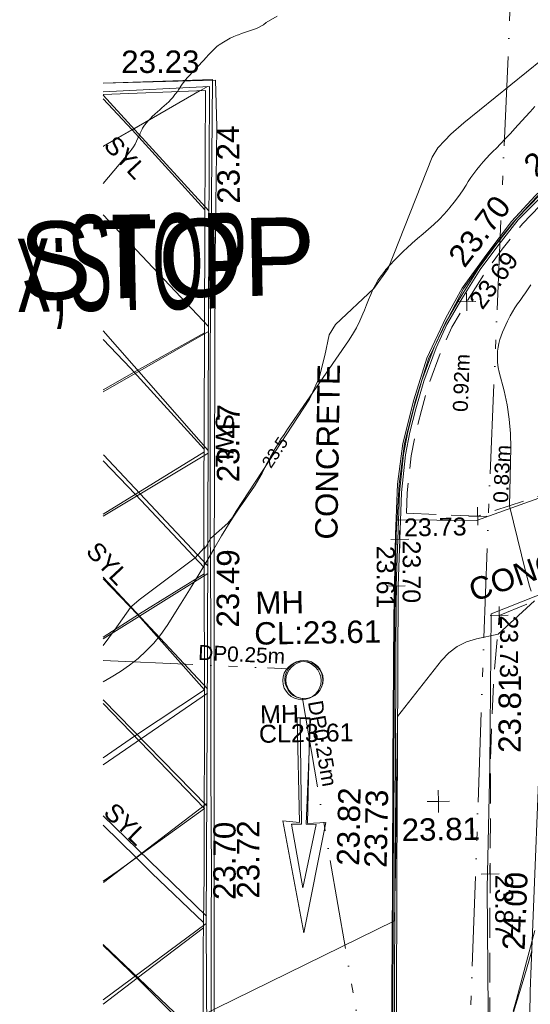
# Model space of a CAD drawing. Header units: millimetres. Extents: x -287732 to 520720, y -88450 to 287754.
# Tile 121 of 256: x -283043 to -274493, y 154196 to 170693. Entities that reach past the tile are written whole.
import ezdxf

# ---------------------------------------------------------------- set-up
doc = ezdxf.new("R2010")
doc.units = ezdxf.units.MM
for name, pattern in [('IMPORT-DASHED _2_', [750, 500, -250]), ('IMPORT-UG_EIR_QLB2 _2_', [2750, 1500, -300, 0, -300, 150, -300, 0, -200]), ('IMPORT-UG_ELEC_LV_QLB2 _2_', [2700, 1500, -300, 0, -250, 150, -300, 0, -200]), ('IMPORT-UG_ELEC_STREET LIGHTING_QLB2 _2_', [2700, 1500, -300, 0, -250, 150, -300, 0, -200])]:
    doc.linetypes.add(name, pattern=pattern)
for name, color, linetype, lineweight, true_color in [('00_TOPO_FOOTPATH', 7, 'Continuous', 9, 0xa50000), ('00_TOPO_KERB_BOTTOM', 1, 'Continuous', 9, 0xff0000), ('00_TOPO_KERB_TOP', 7, 'Continuous', 9, 0xa500a5), ('00_TOPO_LEVEL_SPOT', 7, 'Continuous', 9, 0x666666), ('00_TOPO_ROAD_MARKING_ARROWS', 7, 'Continuous', 9, 0x999999), ('00_TOPO_ROAD_MARKING_WHITE_CONTINUOUS', 7, 'Continuous', 9, 0x999999), ('00_TOPO_ROAD_MARKING_YELLOW_CONTINUOUS', 40, 'Continuous', 9, 0xffbf00), ('00_TOPO_ROAD_MARKING_YELLOW_DASH', 40, 'Continuous', 9, 0xffbf00), ('00_TOPO_SERV_MH', 7, 'Continuous', 9, 0x666666), ('00_UAV_SLOPE_BOTTOM', 30, 'Continuous', 9, 0xff7f00), ('01_DTM_CONTOUR_MNR', 7, 'Continuous', 9, 0xa5a552), ('01_DTM_CONTOUR_MNR_LABELS', 7, 'Continuous', 9, 0xa5a552), ('12333-PUM-2D-U-0001-C01 - Rev2_REVIT IMPORT_dwg', 7, 'Continuous', 9, 0x767676), ('CONTOURS_INDEX', 4, 'Continuous', 9, 0x00ffff), ('CONTOURS_MINOR', 7, 'Continuous', 9, 0x00a5a5), ('KERB_BOTTOM', 7, 'Continuous', 9, 0x0000a5), ('KERB_BOTTOM_LVL', 7, 'Continuous', 9, 0x0000a5), ('KERB_TOP', 2, 'Continuous', 9, 0xffff00), ('KERB_TOP_LVL', 2, 'Continuous', 9, 0xffff00), ('MANHOLES', 7, 'Continuous', 9, 0xa50000), ('MANHOLES_LVL', 7, 'Continuous', 9, 0xa50000), ('MANHOLES_TXT', 7, 'Continuous', 9, 0xa50000), ('MARKINGS_WHITE_LINE', 7, 'Continuous', 9, 0xc0c0c0), ('MARKINGS_WHITE_LINE_TXT', 7, 'Continuous', 9, 0xc0c0c0), ('MARKINGS_YELLOW_LINE', 7, 'Continuous', 9, 0xc0c0c0), ('MARKINGS_YELLOW_LINE_TXT', 7, 'Continuous', 9, 0xc0c0c0), ('PUM-EIRCOMM-MH', 6, 'Continuous', 9, 0xff00ff), ('PUM-EIRCOMM-NOTES', 6, 'Continuous', 9, 0xff00ff), ('PUM-EIRCOMM-QLB2', 6, 'IMPORT-UG_EIR_QLB2 _2_', 9, 0xff00ff), ('PUM-ELECTRIC-LV-QLB2', 1, 'IMPORT-UG_ELEC_LV_QLB2 _2_', 9, 0xff0000), ('ROAD_MARKINGS', 7, 'Continuous', 9, 0xc0c0c0)]:
    doc.layers.add(name, color=color, linetype=linetype, lineweight=lineweight, true_color=true_color)
for name, color, linetype, lineweight in [('00_TOPO_ROAD_TEXT', 7, 'Continuous', 9), ('00_TOPO_SURVEY_TEXT', 7, 'Continuous', 9), ('CHANGE_OF_SURFACE', 7, 'IMPORT-DASHED _2_', 9), ('CHANGE_OF_SURFACE_LVL', 7, 'Continuous', 9)]:
    doc.layers.add(name, color=color, linetype=linetype, lineweight=lineweight)
doc.styles.add('Arial_1', font='arial.ttf', dxfattribs={"height": 250})
doc.styles.add('Arial_3', font='arial.ttf', dxfattribs={"height": 300})
doc.styles.add('Arial_6', font='arial.ttf', dxfattribs={"height": 1306.985731})
doc.styles.add('Swis721 Lt BT_1', font='swissl.ttf', dxfattribs={"height": 200})
doc.styles.add('Swis721 Lt BT_2', font='swissl.ttf', dxfattribs={"height": 375})
doc.styles.add('Swis721 Lt BT_33', font='swissl.ttf', dxfattribs={"width": 0.493336, "height": 1600})

# ---------------------------------------------------------------- blocks, each defined once
blk = doc.blocks.new('12333-PUM-2D-U-0001-C01 - Rev2_REVIT IMPORT_dwg_MM-2077200-Site Location Plan Proposed')
at = {"layer": '00_TOPO_LEVEL_SPOT', "color": 254, "true_color": 0xcccccc, "flags": 128}
for points in [[(500, 0), (0, 0), (0, 500)], [(0, -500), (0, 0), (-500, 0)]]:
    blk.add_lwpolyline(points, dxfattribs=at)
blk = doc.blocks.new('12333-PUM-2D-U-0001-C01 - Rev2_REVIT IMPORT_dwg_MGS62954_T2_Galway_ITM_3d_Rev1-2077680-Site Location Plan Proposed')
at = {"layer": '00_TOPO_FOOTPATH', "color": 254, "true_color": 0xcccccc, "flags": 128}
for points in [[(533628112, 725722539), (533629439, 725722507), (533632338, 725723490), (533634877, 725724351), (533638992, 725725854), (533642143, 725726992)], [(533629511, 725716342), (533629591, 725718393), (533629658, 725720940), (533632402, 725721970), (533635706, 725723226), (533638621, 725724277), (533641916, 725725416)], [(533629511, 725716342), (533629482, 725712908), (533629351, 725708234), (533629278, 725703468), (533629145, 725697500), (533629074, 725694056), (533629083, 725693167), (533629005, 725692634), (533628938, 725692161), (533628738, 725691744), (533627073, 725688517)]]:
    blk.add_lwpolyline(points, dxfattribs=at)
at = {"layer": '00_TOPO_KERB_BOTTOM', "color": 254, "true_color": 0xcccccc, "flags": 128}
for points in [[(533627927, 725716452), (533627970, 725718478), (533628030, 725720905), (533628079, 725722295), (533628131, 725723138), (533628230, 725723819), (533628424, 725724544), (533628657, 725725237), (533628986, 725725909), (533629268, 725726403), (533629691, 725726964), (533630116, 725727502), (533630516, 725727927), (533631346, 725728677), (533632128, 725729249), (533632783, 725729626), (533633670, 725730029), (533634470, 725730311), (533635317, 725730507), (533635986, 725730617), (533636568, 725730693), (533637085, 725730757), (533637516, 725730754)], [(533627927, 725716452), (533627863, 725713736), (533627836, 725711552), (533627689, 725704069), (533627608, 725700368), (533627546, 725696921), (533627490, 725694331), (533627475, 725693365), (533627440, 725692962), (533627421, 725692723), (533627280, 725692301), (533626916, 725691417), (533626222, 725690125)]]:
    blk.add_lwpolyline(points, dxfattribs=at)
at = {"layer": '00_TOPO_KERB_TOP', "color": 254, "true_color": 0xcccccc, "flags": 128}
for points in [[(533627940, 725716451), (533627984, 725718478), (533628044, 725720905), (533628093, 725722294), (533628158, 725723136), (533628258, 725723814), (533628453, 725724535), (533628682, 725725229), (533629022, 725725890), (533629292, 725726389), (533629701, 725726955), (533630134, 725727484), (533630538, 725727904), (533631389, 725728672), (533632148, 725729221), (533632797, 725729601), (533633675, 725730017), (533634477, 725730287), (533635323, 725730481), (533635990, 725730592), (533636574, 725730659), (533637089, 725730729), (533637522, 725730721)], [(533627940, 725716451), (533627884, 725713736), (533627857, 725711552), (533627710, 725704068), (533627629, 725700368), (533627568, 725696921), (533627512, 725694331), (533627496, 725693364), (533627462, 725692961), (533627442, 725692718), (533627300, 725692293), (533626935, 725691408), (533626241, 725690115)]]:
    blk.add_lwpolyline(points, dxfattribs=at)
at = {"layer": '00_TOPO_ROAD_MARKING_ARROWS', "color": 254, "true_color": 0xcccccc, "flags": 128}
blk.add_lwpolyline([(533626380, 725719250), (533626590, 725719250), (533626520, 725717480), (533626830, 725717490), (533626430, 725715650), (533626110, 725717530), (533626390, 725717500)], close=True, dxfattribs=at)
at = {"layer": '00_TOPO_ROAD_MARKING_WHITE_CONTINUOUS', "color": 254, "true_color": 0xcccccc, "flags": 128}
for points in [[(533623320, 725729939), (533625150, 725729970), (533625030, 725725400), (533624980, 725722560), (533624960, 725720850), (533624920, 725718400), (533624900, 725716640)], [(533624900, 725716640), (533624880, 725715900), (533624850, 725714010), (533624820, 725712290), (533624800, 725710540), (533624750, 725708690), (533624730, 725706650), (533624700, 725704870), (533624650, 725703050), (533624610, 725701890), (533624540, 725700730), (533624440, 725699450), (533624300, 725698320), (533624130, 725697280), (533623890, 725696210), (533623650, 725695130), (533623360, 725694100), (533623010, 725692890), (533622654, 725691798)]]:
    blk.add_lwpolyline(points, dxfattribs=at)
at = {"layer": '00_TOPO_ROAD_MARKING_YELLOW_CONTINUOUS', "color": 254, "true_color": 0xcccccc}
for p, q in [((533623340, 725716740), (533623087, 725716570)), ((533623900, 725716690), (533624750, 725715850))]:
    blk.add_line(p, q, dxfattribs=at)
at = {"layer": '00_TOPO_ROAD_MARKING_YELLOW_CONTINUOUS', "color": 254, "true_color": 0xcccccc, "flags": 128}
for points in [[(533623317, 725729751), (533625030, 725729790), (533624980, 725727620), (533624940, 725725660), (533624880, 725722900), (533624840, 725719990), (533624780, 725716650)], [(533622662, 725692264), (533623000, 725693310), (533623370, 725694520), (533623690, 725695730), (533623880, 725696630), (533624100, 725697740), (533624250, 725698640), (533624330, 725699620), (533624440, 725700840), (533624520, 725701970), (533624530, 725703160), (533624600, 725704740), (533624600, 725706750), (533624600, 725708550), (533624660, 725710240), (533624670, 725711440), (533624720, 725712880), (533624720, 725714350), (533624740, 725715480), (533624748, 725715760), (533624750, 725715850), (533624780, 725716650)], [(533624748, 725715760), (533623625, 725714935), (533623051, 725714513)], [(533623068, 725715492), (533623640, 725714920), (533624720, 725713800)]]:
    blk.add_lwpolyline(points, dxfattribs=at)
at = {"layer": '00_TOPO_ROAD_MARKING_YELLOW_DASH', "color": 254, "true_color": 0xcccccc}
blk.add_line((533623194, 725722718), (533624898, 725723730), dxfattribs=at)
at = {"layer": '00_TOPO_ROAD_MARKING_YELLOW_DASH', "color": 254, "true_color": 0xcccccc, "flags": 128}
for points in [[(533623301, 725728877), (533623790, 725729150), (533624940, 725729788)], [(533623315, 725729677), (533623790, 725729150), (533624984, 725727790)], [(533623230, 725724801), (533623751, 725725091), (533624941, 725725730)], [(533624899, 725723780), (533623690, 725725160), (533623245, 725725649)], [(533624865, 725721800), (533623739, 725723042), (533623210, 725723613)], [(533623158, 725720658), (533623770, 725721040), (533624863, 725721690)], [(533623175, 725721637), (533623744, 725721024), (533624836, 725719750)], [(533623123, 725718639), (533623654, 725718994), (533624836, 725719750)], [(533623340, 725716740), (533624800, 725717760), (533623139, 725719550)], [(533623103, 725717511), (533623647, 725716954), (533623900, 725716690)]]:
    blk.add_lwpolyline(points, dxfattribs=at)
at = {"layer": '00_TOPO_SERV_MH', "color": 254, "true_color": 0xcccccc}
blk.add_circle((533626471, 725719875), 321, dxfattribs=at)
at = {"layer": '00_UAV_SLOPE_BOTTOM', "color": 254, "true_color": 0xcccccc, "flags": 128}
blk.add_lwpolyline([(533629975, 725705044), (533630064, 725710038), (533630075, 725710659), (533630202, 725714603), (533630226, 725715030), (533630473, 725719372), (533630665, 725719983), (533630668, 725719990), (533630927, 725720540), (533631284, 725720986), (533631693, 725721413), (533632097, 725721644), (533633918, 725722546)], dxfattribs=at)
at = {"layer": '01_DTM_CONTOUR_MNR', "color": 254, "true_color": 0xcccccc, "flags": 128}
for points in [[(533623156, 725720518), (533623348, 725720775), (533623620, 725721150), (533623645, 725721171), (533623767, 725721273), (533624720, 725721960), (533624866, 725722120), (533624869, 725722235), (533624870, 725722110), (533624909, 725722150), (533624980, 725722280), (533625277, 725722534), (533625357, 725722629), (533625418, 725722730), (533626084, 725723708), (533626681, 725724585), (533626847, 725724939), (533626947, 725725315), (533627027, 725725657), (533627135, 725725828), (533627787, 725726423), (533628035, 725726751), (533628805, 725728606), (533628903, 725728761), (533629019, 725728878), (533629121, 725728985), (533629345, 725729170), (533630940, 725730417)], [(533629480, 725712910), (533630105, 725714840), (533630240, 725715280)]]:
    blk.add_lwpolyline(points, dxfattribs=at)
at = {"xscale": 0.375, "yscale": 0.375, "zscale": 0.375}
blk.add_blockref('12333-PUM-2D-U-0001-C01 - Rev2_REVIT IMPORT_dwg_MM-2077200-Site Location Plan Proposed', (533628720, 725717810), dxfattribs=at)
at = {"layer": '00_TOPO_FOOTPATH', "color": 251, "true_color": 0x666666, "insert": (533629739, 725718607), "char_height": 375, "width": 1495.9, "attachment_point": 1, "rotation": 88.8484, "line_spacing_factor": 1.005062, "style": 'Swis721 Lt BT_2'}
blk.add_mtext('23.81', dxfattribs=at)
at = {"layer": '00_TOPO_KERB_BOTTOM', "color": 251, "true_color": 0x666666, "char_height": 375, "width": 1495.9, "attachment_point": 1, "line_spacing_factor": 1.005062, "style": 'Swis721 Lt BT_2'}
for s, insert, rotation in [('23.56', (533630297, 725728513), 39.5479), ('23.73', (533627459, 725716724), 87.8108)]:
    blk.add_mtext(s, dxfattribs=dict(at, insert=insert, rotation=rotation))
at = {"layer": '00_TOPO_KERB_TOP', "color": 251, "true_color": 0x666666, "char_height": 375, "width": 1495.9, "attachment_point": 1, "line_spacing_factor": 1.005062, "style": 'Swis721 Lt BT_2'}
for s, insert, rotation in [('23.70', (533629019, 725726958), 51.4758), ('23.82', (533626999, 725716767), 87.8108)]:
    blk.add_mtext(s, dxfattribs=dict(at, insert=insert, rotation=rotation))
at = {"layer": '00_TOPO_LEVEL_SPOT', "insert": (533628097, 725717531), "char_height": 375, "width": 1495.9, "attachment_point": 1, "line_spacing_factor": 1.005062, "style": 'Swis721 Lt BT_2'}
blk.add_mtext('23.81', dxfattribs=at)
at = {"layer": '00_TOPO_ROAD_MARKING_WHITE_CONTINUOUS', "color": 251, "true_color": 0x666666, "char_height": 375, "width": 1495.9, "attachment_point": 1, "line_spacing_factor": 1.005062, "style": 'Swis721 Lt BT_2'}
for s, insert, rotation in [('23.23', (533623629, 725730481), 359.0978), ('23.49', (533625056, 725720789), 88.6669), ('23.72', (533625320, 725716241), 89.0042)]:
    blk.add_mtext(s, dxfattribs=dict(at, insert=insert, rotation=rotation))
at = {"layer": '00_TOPO_ROAD_MARKING_YELLOW_CONTINUOUS', "color": 251, "true_color": 0x666666, "char_height": 375, "width": 1495.9, "attachment_point": 1, "line_spacing_factor": 1.005062, "style": 'Swis721 Lt BT_2'}
for s, insert, rotation in [('23.24', (533625197, 725727884), 89.6815), ('23.47', (533625104, 725723223), 88.6669), ('23.70', (533624921, 725716225), 89.0042)]:
    blk.add_mtext(s, dxfattribs=dict(at, insert=insert, rotation=rotation))
at = {"layer": '00_TOPO_ROAD_TEXT', "color": 251, "true_color": 0x666666, "insert": (533621819, 725727731), "char_height": 1600, "width": 4254.2, "attachment_point": 1, "rotation": 0.058, "line_spacing_factor": 1.005062, "style": 'Swis721 Lt BT_33'}
blk.add_mtext('x;STOP', dxfattribs=at)
at = {"layer": '00_TOPO_SERV_MH', "char_height": 375, "attachment_point": 1, "line_spacing_factor": 1.005062, "style": 'Swis721 Lt BT_2'}
for s, insert, width in [('MH', (533625714, 725721378), 949.78), ('CL:23.61', (533625686, 725720864), 2440.93)]:
    blk.add_mtext(s, dxfattribs=dict(at, insert=insert, width=width))
at = {"layer": '00_TOPO_SURVEY_TEXT', "color": 251, "true_color": 0x666666, "char_height": 375, "width": 3286.24, "attachment_point": 1, "line_spacing_factor": 1.005062, "style": 'Swis721 Lt BT_2'}
for insert, rotation in [((533626731, 725722236), 88.163), ((533629254, 725721497), 18.3583)]:
    blk.add_mtext('CONCRETE', dxfattribs=dict(at, insert=insert, rotation=rotation))
at = {"layer": '00_UAV_SLOPE_BOTTOM', "color": 251, "true_color": 0x666666, "insert": (533629746, 725715308), "char_height": 375, "width": 1495.9, "attachment_point": 1, "rotation": 86.7476, "line_spacing_factor": 1.005062, "style": 'Swis721 Lt BT_2'}
blk.add_mtext('24.00', dxfattribs=at)
at = {"layer": '01_DTM_CONTOUR_MNR_LABELS', "color": 251, "true_color": 0x666666, "insert": (533626002, 725723764), "char_height": 200, "width": 620.51, "attachment_point": 2, "rotation": 55.7422, "line_spacing_factor": 1.005062, "style": 'Swis721 Lt BT_1'}
blk.add_mtext('23.5', dxfattribs=at)
blk = doc.blocks.new('12333-PUM-2D-U-0001-C01 - Rev2_REVIT IMPORT_dwg_SPOT-2077769-Site Location Plan Proposed')
at = {"layer": 'CHANGE_OF_SURFACE_LVL', "color": 253, "true_color": 0xaaaaaa}
for p, q in [((-500, 0), (500, 0)), ((0, 500), (0, -500))]:
    blk.add_line(p, q, dxfattribs=at)
blk = doc.blocks.new('12333-PUM-2D-U-0001-C01 - Rev2_REVIT IMPORT_dwg_SPOT-V272-Site Location Plan Proposed')
at = {"layer": 'KERB_BOTTOM_LVL', "color": 9, "true_color": 0xaaaae1}
for p, q in [((-500, 0), (500, 0)), ((0, 500), (0, -500))]:
    blk.add_line(p, q, dxfattribs=at)
blk = doc.blocks.new('12333-PUM-2D-U-0001-C01 - Rev2_REVIT IMPORT_dwg_SPOT-2077810-Site Location Plan Proposed')
at = {"layer": 'KERB_TOP_LVL', "color": 51, "true_color": 0xffffaa}
for p, q in [((-500, 0), (500, 0)), ((0, 500), (0, -500))]:
    blk.add_line(p, q, dxfattribs=at)
blk = doc.blocks.new('12333-PUM-2D-U-0001-C01 - Rev2_REVIT IMPORT_dwg_ONARROW_1_1_3-2077825-Site Location Plan Proposed')
at = {"layer": 'ROAD_MARKINGS', "color": 254, "true_color": 0xeaeaea, "flags": 128}
blk.add_lwpolyline([(-14562, 103381), (-14647, 103384), (-14659, 101615), (-14823, 101620), (-14653, 100549), (-14415, 101607), (-14578, 101613), (-14476, 103378)], close=True, dxfattribs=at)
blk = doc.blocks.new('12333-PUM-2D-U-0001-C01 - Rev2_REVIT IMPORT_dwg_ONARROW_3-2077826-Site Location Plan Proposed')
blk.add_blockref('12333-PUM-2D-U-0001-C01 - Rev2_REVIT IMPORT_dwg_ONARROW_1_1_3-2077825-Site Location Plan Proposed', (0, 0))
blk = doc.blocks.new('12333-PUM-2D-U-0001-C01 - Rev2_REVIT IMPORT_dwg-1620468-Site Location Plan Proposed')
at = {"layer": 'CHANGE_OF_SURFACE', "color": 253, "true_color": 0xaaaaaa, "flags": 128}
for points in [[(-12811, 106797), (-12794, 107133), (-12715, 107755), (-12637, 108127), (-12530, 108513), (-12391, 108968), (-12177, 109515), (-11994, 109897), (-11739, 110318), (-11427, 110798), (-11130, 111188), (-10782, 111610), (-10382, 112005), (-10097, 112276), (-9697, 112634), (-8953, 113197), (-8383, 113540), (-7652, 113912), (-7041, 114153), (-6437, 114334), (-5822, 114483), (-5287, 114581), (-4670, 114656), (-4127, 114712), (-3583, 114745), (-3334, 114745), (-3334, 114840), (-3334, 114873)], [(-12811, 106797), (-11618, 106723), (-9168, 107488), (-2213, 110001), (1440, 111307), (1975, 111998), (2170, 113294), (2077, 114013)], [(-11287, 105055), (-6864, 106759), (-4545, 107577), (-1941, 108565), (-149, 109192), (1491, 109832), (1704, 109934), (2329, 110193), (2767, 110383), (3180, 110711), (3349, 110903), (3617, 111194), (3898, 111559), (4207, 111956), (4292, 112574), (4311, 113429), (4185, 114018)], [(-11926, 80161), (-11870, 82986), (-11832, 85215), (-11761, 88562), (-11667, 93003), (-11563, 98362), (-11516, 100725), (-11469, 102803), (-11401, 103953), (-11287, 105055)]]:
    blk.add_lwpolyline(points, dxfattribs=at)
at = {"layer": 'CONTOURS_INDEX', "color": 131, "true_color": 0xaaffff, "flags": 128}
blk.add_lwpolyline([(-11167, 98420), (-11111, 98613), (-11057, 98805), (-10784, 99764)], dxfattribs=at)
at = {"layer": 'CONTOURS_MINOR', "color": 254, "true_color": 0xaae1e1, "flags": 128}
for points in [[(-17789, 112407), (-17334, 112929), (-17301, 112970), (-17271, 113013), (-17244, 113058), (-17220, 113105), (-17192, 113166), (-17183, 113183), (-17175, 113201), (-17166, 113218), (-17158, 113236), (-17123, 113305), (-17114, 113322), (-17104, 113338), (-17092, 113354), (-17080, 113369), (-17018, 113443), (-17003, 113460), (-16987, 113476), (-16971, 113492), (-16955, 113508), (-16899, 113558), (-16861, 113592), (-16823, 113625), (-16785, 113657), (-16746, 113689), (-16708, 113721), (-16671, 113755), (-16636, 113791), (-16602, 113828), (-16563, 113874), (-16547, 113893), (-16532, 113912), (-16517, 113932), (-16504, 113952), (-16441, 114045), (-16354, 114152), (-16227, 114279), (-16210, 114296), (-16193, 114313), (-16176, 114330), (-16159, 114348), (-16017, 114499), (-16000, 114517), (-15984, 114534), (-15967, 114551), (-15950, 114568), (-15882, 114636), (-15864, 114653), (-15846, 114668), (-15827, 114682), (-15807, 114696), (-15734, 114741), (-15678, 114773), (-15622, 114802), (-15563, 114828), (-15503, 114851), (-15482, 114859), (-15432, 114876), (-15382, 114893), (-15331, 114910), (-15281, 114926), (-15211, 114949), (-15196, 114954), (-15181, 114960), (-15063, 115016), (-15013, 115055), (-14832, 115159)], [(-17935, 104059), (-17800, 104131), (-17642, 104224), (-17490, 104329), (-17343, 104440), (-17206, 104562), (-17077, 104692), (-16960, 104833), (-16852, 104982), (-16610, 105352), (-16466, 105575), (-16324, 105799), (-16184, 106024), (-16045, 106250), (-15912, 106471), (-15840, 106587), (-15766, 106702), (-15689, 106814), (-15611, 106926), (-15554, 107005), (-15503, 107076), (-15451, 107148), (-15400, 107220), (-15349, 107291), (-15336, 107309), (-15293, 107373), (-15252, 107438), (-15214, 107505), (-15178, 107574), (-15143, 107643), (-15107, 107712), (-15069, 107779), (-15030, 107846), (-15004, 107890), (-14950, 107978), (-14895, 108065), (-14837, 108150), (-14778, 108234), (-13729, 109700), (-13659, 109806), (-13593, 109915), (-13535, 110029), (-13483, 110145), (-13456, 110210), (-13420, 110296), (-13383, 110381), (-13344, 110466), (-13305, 110550), (-13261, 110631), (-13214, 110710), (-13160, 110785), (-13102, 110857), (-13082, 110880), (-13009, 110960), (-12935, 111038), (-12858, 111114), (-12779, 111188), (-12724, 111236), (-12634, 111316), (-12543, 111394), (-12451, 111471), (-12358, 111547), (-12266, 111625), (-12178, 111706), (-12094, 111791), (-12013, 111880), (-11994, 111902), (-11920, 111991), (-11848, 112083), (-11780, 112178), (-11715, 112274), (-11678, 112331), (-11632, 112399), (-11583, 112466), (-11532, 112531), (-11479, 112594), (-11424, 112656), (-11367, 112716), (-11309, 112776), (-11251, 112834), (-11204, 112879), (-11122, 112960), (-11040, 113042), (-10960, 113124), (-10881, 113208), (-10701, 113401), (-10622, 113484), (-10542, 113568)], [(-17637, 97852), (-13132, 99969), (-13120, 100256), (-13117, 100340), (-13114, 100424), (-13111, 100508), (-13107, 100592), (-13101, 100759), (-13084, 101250), (-13076, 101496), (-13068, 101741), (-13061, 101987), (-13054, 102233), (-13037, 102839), (-13022, 103389), (-12268, 104317), (-12141, 104443), (-12002, 104547), (-11844, 104619), (-11674, 104671), (-11312, 104739), (-10692, 105289)], [(-10744, 105454), (-10769, 105537), (-10792, 105621), (-10814, 105704), (-10834, 105789), (-11082, 106889), (-11046, 107856), (-11047, 108098), (-11061, 108339), (-11095, 108578), (-11141, 108816), (-11216, 109130), (-11231, 109210), (-11241, 109290), (-11243, 109371), (-11240, 109452), (-11237, 109481), (-11229, 109547), (-11216, 109612), (-11197, 109675), (-11174, 109738), (-11147, 109799), (-11120, 109860), (-11092, 109921), (-11063, 109981), (-11053, 110002), (-11016, 110071), (-10977, 110138), (-10934, 110203), (-10889, 110267), (-10846, 110323), (-10799, 110388), (-10752, 110453), (-10707, 110519), (-10663, 110585)]]:
    blk.add_lwpolyline(points, dxfattribs=at)
at = {"layer": 'KERB_BOTTOM', "color": 9, "true_color": 0xaaaae1, "flags": 128}
blk.add_lwpolyline([(-13158, 98393), (-13111, 100759), (-13064, 102839), (-13002, 105575), (-12922, 107144), (-12842, 107776), (-12762, 108158), (-12654, 108549), (-12512, 109011), (-12295, 109567), (-12107, 109958), (-11848, 110387), (-11532, 110872), (-11230, 111268), (-10877, 111697), (-10472, 112097)], dxfattribs=at)
at = {"layer": 'KERB_TOP', "color": 51, "true_color": 0xffffaa, "flags": 128}
blk.add_lwpolyline([(-13124, 98392), (-13077, 100758), (-13030, 102839), (-12969, 105574), (-12889, 107142), (-12809, 107770), (-12729, 108150), (-12621, 108539), (-12481, 109000), (-12265, 109553), (-12077, 109942), (-11819, 110369), (-11505, 110853), (-11204, 111247), (-10852, 111674), (-10448, 112073)], dxfattribs=at)
at = {"layer": 'MANHOLES', "color": 9, "true_color": 0xe1aaaa}
blk.add_circle((-14567, 104028), 310, dxfattribs=at)
at = {"layer": 'MARKINGS_WHITE_LINE', "color": 254, "true_color": 0xeaeaea, "flags": 128}
for points in [[(-17743, 78435), (-17314, 79952), (-17080, 81058), (-16870, 82337), (-16749, 83341), (-16609, 84582), (-16515, 86468), (-16487, 89259), (-16413, 92508), (-16338, 95281), (-16282, 99939), (-16179, 104579), (-16067, 110180), (-15983, 113999), (-17762, 113941)], [(-17760, 114085), (-15881, 114106), (-15871, 113322), (-15937, 111147), (-16044, 105895), (-16156, 99706), (-16277, 91845), (-16380, 86552), (-16464, 84918), (-16595, 83434), (-17174, 79942), (-17608, 78434)]]:
    blk.add_lwpolyline(points, dxfattribs=at)
at = {"layer": 'MARKINGS_YELLOW_LINE', "color": 254, "true_color": 0xeaeaea}
for p, q in [((-17778, 113032), (-16014, 113998)), ((-17763, 113885), (-16029, 111919)), ((-16071, 109978), (-17798, 111881)), ((-16073, 109894), (-17850, 108918)), ((-16113, 107905), (-17832, 109935)), ((-17886, 106833), (-16114, 107859)), ((-16151, 105973), (-17868, 107859)), ((-17922, 104777), (-16154, 105841)), ((-17904, 105812), (-16194, 103911)), ((-17959, 102667), (-16196, 103835)), ((-16237, 101949), (-17940, 103759)), ((-16237, 101991), (-17993, 100695)), ((-16278, 100102), (-17974, 101811)), ((-18028, 98732), (-16281, 99981)), ((-16306, 97972), (-18012, 99655))]:
    blk.add_line(p, q, dxfattribs=at)
at = {"layer": 'PUM-EIRCOMM-MH', "color": 211, "true_color": 0xffaaff}
blk.add_circle((-14575, 104038), 320, dxfattribs=at)
at = {"layer": 'PUM-EIRCOMM-QLB2', "color": 211, "true_color": 0xffaaff}
blk.add_line((-17929, 104414), (-14837, 104222), dxfattribs=at)
at = {"layer": 'PUM-EIRCOMM-QLB2', "color": 211, "true_color": 0xffaaff, "flags": 128}
for points in [[(-17301, 53433), (-17360, 58046), (-16956, 67434), (-15704, 71042), (-12431, 77689), (-12066, 84431), (-12056, 95177), (-11427, 106966), (-10484, 122548), (-10562, 128948)], [(-14607, 103719), (-13739, 98105), (-13420, 88601)]]:
    blk.add_lwpolyline(points, dxfattribs=at)
for name, p in [('12333-PUM-2D-U-0001-C01 - Rev2_REVIT IMPORT_dwg_MGS62954_T2_Galway_ITM_3d_Rev1-2077680-Site Location Plan Proposed', (-533641080, -725615854)), ('12333-PUM-2D-U-0001-C01 - Rev2_REVIT IMPORT_dwg_ONARROW_3-2077826-Site Location Plan Proposed', (0, 0))]:
    blk.add_blockref(name, p)
at = {"xscale": 0.3, "yscale": 0.3, "zscale": 0.3}
for name, p in [('12333-PUM-2D-U-0001-C01 - Rev2_REVIT IMPORT_dwg_SPOT-2077769-Site Location Plan Proposed', (-11739, 110318)), ('12333-PUM-2D-U-0001-C01 - Rev2_REVIT IMPORT_dwg_SPOT-2077769-Site Location Plan Proposed', (-11618, 106723)), ('12333-PUM-2D-U-0001-C01 - Rev2_REVIT IMPORT_dwg_SPOT-2077810-Site Location Plan Proposed', (-12929, 106358)), ('12333-PUM-2D-U-0001-C01 - Rev2_REVIT IMPORT_dwg_SPOT-V272-Site Location Plan Proposed', (-13002, 105575)), ('12333-PUM-2D-U-0001-C01 - Rev2_REVIT IMPORT_dwg_SPOT-2077769-Site Location Plan Proposed', (-11287, 105055)), ('12333-PUM-2D-U-0001-C01 - Rev2_REVIT IMPORT_dwg_SPOT-2077769-Site Location Plan Proposed', (-11516, 100725))]:
    blk.add_blockref(name, p, dxfattribs=at)
at = {"layer": 'CHANGE_OF_SURFACE_LVL', "char_height": 300, "width": 1256.11, "attachment_point": 1, "line_spacing_factor": 0.941778, "style": 'Arial_3'}
for s, insert, rotation in [('23.69', (-11718, 110347), 52.696), ('23.73', (-10972, 105049), 268.8588), ('23.87', (-11128, 100706), 268.8588)]:
    blk.add_mtext(s, dxfattribs=dict(at, insert=insert, rotation=rotation))
at = {"layer": 'CHANGE_OF_SURFACE_LVL', "insert": (-12856, 106705), "char_height": 300, "width": 1256.11, "attachment_point": 1, "line_spacing_factor": 0.941778, "style": 'Arial_3'}
blk.add_mtext('23.73', dxfattribs=at)
at = {"layer": 'KERB_BOTTOM_LVL', "insert": (-13016, 106251), "char_height": 300, "width": 1256.11, "attachment_point": 1, "rotation": 268.8588, "line_spacing_factor": 0.941778, "style": 'Arial_3'}
blk.add_mtext('23.61', dxfattribs=at)
at = {"layer": 'KERB_TOP_LVL', "insert": (-12580, 106332), "char_height": 300, "width": 1256.11, "attachment_point": 1, "rotation": 268.8588, "line_spacing_factor": 0.941778, "style": 'Arial_3'}
blk.add_mtext('23.70', dxfattribs=at)
at = {"layer": 'MANHOLES_LVL', "insert": (-15345, 103290), "char_height": 300, "width": 1895.19, "attachment_point": 1, "line_spacing_factor": 0.941778, "style": 'Arial_3'}
blk.add_mtext('CL23.61', dxfattribs=at)
at = {"layer": 'MANHOLES_TXT', "insert": (-15320, 103616), "char_height": 300, "width": 774.97, "attachment_point": 1, "line_spacing_factor": 0.941778, "style": 'Arial_3'}
blk.add_mtext('MH', dxfattribs=at)
at = {"layer": 'MARKINGS_WHITE_LINE_TXT', "insert": (-15675, 108515), "char_height": 300, "width": 1083.49, "attachment_point": 1, "rotation": 268.8588, "line_spacing_factor": 0.941778, "style": 'Arial_3'}
blk.add_mtext('SWL', dxfattribs=at)
at = {"layer": 'MARKINGS_YELLOW_LINE_TXT', "char_height": 300, "width": 940.25, "attachment_point": 1, "line_spacing_factor": 0.941778, "style": 'Arial_3'}
for insert, rotation in [((-17565, 113231), 311.9858), ((-17982, 106436), 311.9858), ((-17775, 102057), 314.7763)]:
    blk.add_mtext('SYL', dxfattribs=dict(at, insert=insert, rotation=rotation))
at = {"layer": 'PUM-EIRCOMM-NOTES', "char_height": 250, "attachment_point": 2, "line_spacing_factor": 0.941778, "style": 'Arial_1'}
for s, insert, width, rotation in [('0.83m', (-11327, 107433), 1160.03, 86.5368), ('DP0.25m', (-15603, 104603), 1738.51, 356.4437), ('DP0.25m', (-14158, 102981), 1738.51, 278.7883)]:
    blk.add_mtext(s, dxfattribs=dict(at, insert=insert, width=width, rotation=rotation))
at = {"layer": 'PUM-ELECTRIC-LV-QLB2', "insert": (-11979, 108968), "char_height": 250, "width": 1160.03, "attachment_point": 2, "rotation": 86.8076, "line_spacing_factor": 0.941778, "style": 'Arial_1'}
blk.add_mtext('0.92m', dxfattribs=at)
at = {"layer": 'ROAD_MARKINGS', "insert": (-19227, 111786), "char_height": 1307, "width": 5936, "attachment_point": 1, "line_spacing_factor": 0.941778, "style": 'Arial_6'}
blk.add_mtext('STOP', dxfattribs=at)

msp = doc.modelspace()

# ---------------------------------------------------------------- block references
at = {"layer": '12333-PUM-2D-U-0001-C01 - Rev2_REVIT IMPORT_dwg', "color": 254, "linetype": 'IMPORT-UG_ELEC_STREET LIGHTING_QLB2 _2_', "true_color": 0xffd4d4, "rotation": 0.9999999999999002}
msp.add_blockref('12333-PUM-2D-U-0001-C01 - Rev2_REVIT IMPORT_dwg-1620468-Site Location Plan Proposed', (-261895, 55870), dxfattribs=at)

doc.saveas('drawing.dxf')
